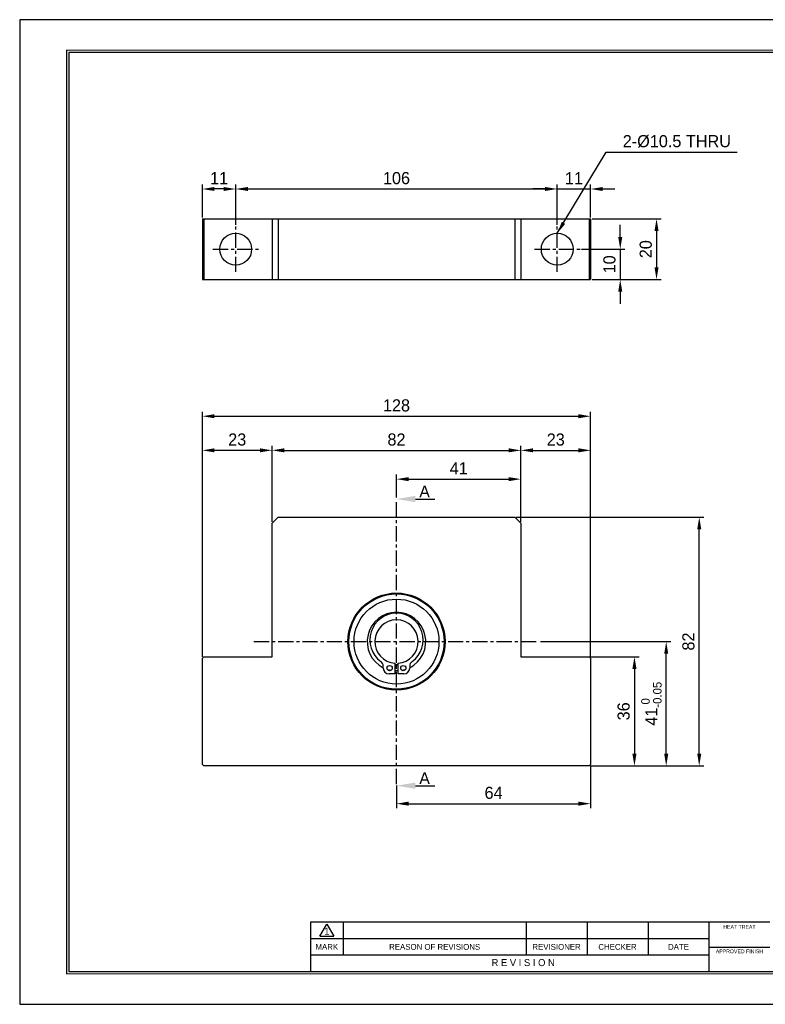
# Model space of a CAD drawing. Header units: millimetres. Extents: x 1567 to 2026, y 933 to 1258.
# Tile 1 of 2: x 1567 to 1813, y 933 to 1258. Entities that reach past the tile are written whole.
import ezdxf
from ezdxf.enums import TextEntityAlignment as Align

# ---------------------------------------------------------------- set-up
doc = ezdxf.new("R2010")
doc.units = ezdxf.units.MM
doc.linetypes.add('CENTER', pattern=[2, 1.25, -0.25, 0.25, -0.25])
for name, color, linetype in [('S1', 1, 'CENTER'), ('Z5', 7, 'Continuous'), ('Z7', 7, 'Continuous')]:
    doc.layers.add(name, color=color, linetype=linetype)
doc.dimstyles.new('S4', dxfattribs={"dimtxt": 4, "dimasz": 4, "dimexe": 1.5, "dimexo": 0.5, "dimgap": 1.5, "dimtad": 1, "dimdec": 3, "dimzin": 11, "dimdsep": 46, "dimtxsty": 'Standard', "dimcen": 0, "dimclrd": 5, "dimclre": 5, "dimclrt": 3, "dimadec": 0, "dimazin": 0, "dimtp": 3e-09, "dimtfac": 0.7, "dimtdec": 3, "dimtmove": 0, "dimatfit": 3, "dimfxl": 1.25, "dimtolj": 1, "dimtzin": 11, "dimarcsym": 0})

# ---------------------------------------------------------------- blocks, each defined once
blk = doc.blocks.new('*D33')
at = {"color": 5, "lineweight": -2, "ltscale": 4}
for p, q in [((1691.61, 1100.45), (1691.61, 1107.99)), ((1732.61, 1092.45), (1732.61, 1107.99)), ((1695.61, 1106.49), (1728.61, 1106.49))]:
    blk.add_line(p, q, dxfattribs=at)
at = {"color": 5}
for points in [[(1695.61, 1107.16), (1695.61, 1105.83), (1691.61, 1106.49)], [(1728.61, 1105.83), (1728.61, 1107.16), (1732.61, 1106.49)]]:
    blk.add_solid(points, dxfattribs=at)
at = {"layer": 'Defpoints', "color": 0}
for p in [(1732.61, 1106.49), (1691.61, 1099.95), (1732.61, 1091.95)]:
    blk.add_point(p, dxfattribs=at)
at = {"color": 3, "insert": (1712.11, 1110.05), "char_height": 4, "attachment_point": 5}
blk.add_mtext('\\A1;41', dxfattribs=at)
blk = doc.blocks.new('*D34')
at = {"color": 5, "lineweight": -2, "ltscale": 4}
for p, q in [((1650.61, 1092.45), (1650.61, 1117.49)), ((1732.61, 1092.45), (1732.61, 1117.49)), ((1654.61, 1115.99), (1728.61, 1115.99))]:
    blk.add_line(p, q, dxfattribs=at)
at = {"color": 5}
for points in [[(1654.61, 1116.66), (1654.61, 1115.33), (1650.61, 1115.99)], [(1728.61, 1115.33), (1728.61, 1116.66), (1732.61, 1115.99)]]:
    blk.add_solid(points, dxfattribs=at)
at = {"layer": 'Defpoints', "color": 0}
for p in [(1732.61, 1115.99), (1650.61, 1091.95), (1732.61, 1091.95)]:
    blk.add_point(p, dxfattribs=at)
at = {"color": 3, "insert": (1691.61, 1119.54), "char_height": 4, "attachment_point": 5}
blk.add_mtext('\\A1;82', dxfattribs=at)
blk = doc.blocks.new('*D35')
at = {"color": 5, "lineweight": -2, "ltscale": 4}
for p, q in [((1732.61, 1092.45), (1732.61, 1117.49)), ((1755.61, 1047.95), (1755.61, 1117.49)), ((1736.61, 1115.99), (1751.61, 1115.99))]:
    blk.add_line(p, q, dxfattribs=at)
at = {"color": 5}
for points in [[(1736.61, 1116.66), (1736.61, 1115.33), (1732.61, 1115.99)], [(1751.61, 1115.33), (1751.61, 1116.66), (1755.61, 1115.99)]]:
    blk.add_solid(points, dxfattribs=at)
at = {"layer": 'Defpoints', "color": 0}
for p in [(1755.61, 1115.99), (1732.61, 1091.95), (1755.61, 1047.45)]:
    blk.add_point(p, dxfattribs=at)
at = {"color": 3, "insert": (1744.11, 1119.54), "char_height": 4, "attachment_point": 5}
blk.add_mtext('\\A1;23', dxfattribs=at)
blk = doc.blocks.new('*D36')
at = {"color": 5, "lineweight": -2, "ltscale": 4}
for p, q in [((1627.61, 1047.95), (1627.61, 1117.49)), ((1650.61, 1092.45), (1650.61, 1117.49)), ((1646.61, 1115.99), (1631.61, 1115.99))]:
    blk.add_line(p, q, dxfattribs=at)
at = {"color": 5}
for points in [[(1631.61, 1116.66), (1631.61, 1115.33), (1627.61, 1115.99)], [(1646.61, 1115.33), (1646.61, 1116.66), (1650.61, 1115.99)]]:
    blk.add_solid(points, dxfattribs=at)
at = {"layer": 'Defpoints', "color": 0}
for p in [(1627.61, 1115.99), (1650.61, 1091.95), (1627.61, 1047.45)]:
    blk.add_point(p, dxfattribs=at)
at = {"color": 3, "insert": (1639.11, 1119.54), "char_height": 4, "attachment_point": 5}
blk.add_mtext('\\A1;23', dxfattribs=at)
blk = doc.blocks.new('*D37')
at = {"color": 5, "lineweight": -2, "ltscale": 4}
for p, q in [((1627.61, 1047.95), (1627.61, 1128.73)), ((1631.61, 1127.23), (1751.61, 1127.23)), ((1755.61, 1047.95), (1755.61, 1128.73))]:
    blk.add_line(p, q, dxfattribs=at)
at = {"color": 5}
for points in [[(1631.61, 1127.9), (1631.61, 1126.57), (1627.61, 1127.23)], [(1751.61, 1126.57), (1751.61, 1127.9), (1755.61, 1127.23)]]:
    blk.add_solid(points, dxfattribs=at)
at = {"layer": 'Defpoints', "color": 0}
for p in [(1755.61, 1127.23), (1627.61, 1047.45), (1755.61, 1047.45)]:
    blk.add_point(p, dxfattribs=at)
at = {"color": 3, "insert": (1691.61, 1130.79), "char_height": 4, "attachment_point": 5}
blk.add_mtext('\\A1;128', dxfattribs=at)
blk = doc.blocks.new('*D38')
at = {"color": 5, "lineweight": -2, "ltscale": 4}
for p, q in [((1755.61, 1047.95), (1771.56, 1047.95)), ((1770.06, 1043.95), (1770.06, 1015.95)), ((1755.61, 1011.95), (1771.56, 1011.95))]:
    blk.add_line(p, q, dxfattribs=at)
at = {"color": 5}
for points in [[(1770.72, 1043.95), (1769.39, 1043.95), (1770.06, 1047.95)], [(1769.39, 1015.95), (1770.72, 1015.95), (1770.06, 1011.95)]]:
    blk.add_solid(points, dxfattribs=at)
at = {"layer": 'Defpoints', "color": 0}
for p in [(1755.11, 1047.95), (1755.11, 1011.95), (1770.06, 1011.95)]:
    blk.add_point(p, dxfattribs=at)
at = {"color": 3, "insert": (1766.5, 1029.95), "char_height": 4, "attachment_point": 5, "rotation": 90}
blk.add_mtext('\\A1;36', dxfattribs=at)
blk = doc.blocks.new('*D39')
at = {"color": 5, "lineweight": -2, "ltscale": 4}
for p, q in [((1739.11, 1052.95), (1782.03, 1052.95)), ((1780.53, 1015.95), (1780.53, 1048.95)), ((1755.61, 1011.95), (1782.03, 1011.95))]:
    blk.add_line(p, q, dxfattribs=at)
at = {"color": 5}
for points in [[(1781.19, 1048.95), (1779.86, 1048.95), (1780.53, 1052.95)], [(1779.86, 1015.95), (1781.19, 1015.95), (1780.53, 1011.95)]]:
    blk.add_solid(points, dxfattribs=at)
at = {"layer": 'Defpoints', "color": 0}
for p in [(1738.61, 1052.95), (1780.53, 1052.95), (1755.11, 1011.95)]:
    blk.add_point(p, dxfattribs=at)
at = {"color": 3, "insert": (1775.64, 1032.45), "char_height": 4, "attachment_point": 5, "rotation": 90}
blk.add_mtext('\\A1;41{\\H2.800000;\\S 0^ -0.05;}', dxfattribs=at)
blk = doc.blocks.new('*D40')
at = {"color": 5, "lineweight": -2, "ltscale": 4}
for p, q in [((1731.11, 1093.95), (1792.91, 1093.95)), ((1791.41, 1015.95), (1791.41, 1089.95)), ((1755.61, 1011.95), (1792.91, 1011.95))]:
    blk.add_line(p, q, dxfattribs=at)
at = {"color": 5}
for points in [[(1792.08, 1089.95), (1790.75, 1089.95), (1791.41, 1093.95)], [(1790.75, 1015.95), (1792.08, 1015.95), (1791.41, 1011.95)]]:
    blk.add_solid(points, dxfattribs=at)
at = {"layer": 'Defpoints', "color": 0}
for p in [(1730.61, 1093.95), (1791.41, 1093.95), (1755.11, 1011.95)]:
    blk.add_point(p, dxfattribs=at)
at = {"color": 3, "insert": (1787.86, 1052.95), "char_height": 4, "attachment_point": 5, "rotation": 90}
blk.add_mtext('\\A1;82', dxfattribs=at)
blk = doc.blocks.new('*D41')
at = {"color": 5, "lineweight": -2, "ltscale": 4}
for p, q in [((1755.61, 1011.95), (1755.61, 998.01)), ((1691.61, 1005.45), (1691.61, 998.01)), ((1695.61, 999.51), (1751.61, 999.51))]:
    blk.add_line(p, q, dxfattribs=at)
at = {"color": 5}
for points in [[(1695.61, 1000.18), (1695.61, 998.85), (1691.61, 999.51)], [(1751.61, 998.85), (1751.61, 1000.18), (1755.61, 999.51)]]:
    blk.add_solid(points, dxfattribs=at)
at = {"layer": 'Defpoints', "color": 0}
for p in [(1755.61, 1012.45), (1691.61, 1005.95), (1755.61, 999.51)]:
    blk.add_point(p, dxfattribs=at)
at = {"color": 3, "insert": (1723.61, 1003.07), "char_height": 4, "attachment_point": 5}
blk.add_mtext('\\A1;64', dxfattribs=at)
blk = doc.blocks.new('*D42')
at = {"color": 5, "lineweight": -2, "ltscale": 4}
for p, q in [((1627.61, 1192.8), (1627.61, 1203.65)), ((1634.61, 1202.15), (1631.61, 1202.15)), ((1638.61, 1190.3), (1638.61, 1203.65))]:
    blk.add_line(p, q, dxfattribs=at)
at = {"color": 5}
for points in [[(1631.61, 1202.82), (1631.61, 1201.49), (1627.61, 1202.15)], [(1634.61, 1201.49), (1634.61, 1202.82), (1638.61, 1202.15)]]:
    blk.add_solid(points, dxfattribs=at)
at = {"layer": 'Defpoints', "color": 0}
for p in [(1627.61, 1202.15), (1627.61, 1192.3), (1638.61, 1189.8)]:
    blk.add_point(p, dxfattribs=at)
at = {"color": 3, "insert": (1633.11, 1205.71), "char_height": 4, "attachment_point": 5}
blk.add_mtext('\\A1;11', dxfattribs=at)
blk = doc.blocks.new('*D43')
at = {"color": 5, "lineweight": -2, "ltscale": 4}
for p, q in [((1638.61, 1190.3), (1638.61, 1203.65)), ((1642.61, 1202.15), (1740.61, 1202.15)), ((1744.61, 1190.3), (1744.61, 1203.65))]:
    blk.add_line(p, q, dxfattribs=at)
at = {"color": 5}
for points in [[(1642.61, 1202.82), (1642.61, 1201.49), (1638.61, 1202.15)], [(1740.61, 1201.49), (1740.61, 1202.82), (1744.61, 1202.15)]]:
    blk.add_solid(points, dxfattribs=at)
at = {"layer": 'Defpoints', "color": 0}
for p in [(1744.61, 1202.15), (1638.61, 1189.8), (1744.61, 1189.8)]:
    blk.add_point(p, dxfattribs=at)
at = {"color": 3, "insert": (1691.61, 1205.71), "char_height": 4, "attachment_point": 5}
blk.add_mtext('\\A1;106', dxfattribs=at)
blk = doc.blocks.new('*D44')
at = {"color": 5, "lineweight": -2, "ltscale": 4}
for p, q in [((1740.61, 1202.15), (1736.61, 1202.15)), ((1744.61, 1190.3), (1744.61, 1203.65)), ((1744.61, 1202.15), (1755.61, 1202.15)), ((1755.61, 1192.8), (1755.61, 1203.65)), ((1759.61, 1202.15), (1763.61, 1202.15))]:
    blk.add_line(p, q, dxfattribs=at)
at = {"color": 5}
for points in [[(1740.61, 1201.49), (1740.61, 1202.82), (1744.61, 1202.15)], [(1759.61, 1202.82), (1759.61, 1201.49), (1755.61, 1202.15)]]:
    blk.add_solid(points, dxfattribs=at)
at = {"layer": 'Defpoints', "color": 0}
for p in [(1755.61, 1202.15), (1755.61, 1192.3), (1744.61, 1189.8)]:
    blk.add_point(p, dxfattribs=at)
at = {"color": 3, "insert": (1750.11, 1205.71), "char_height": 4, "attachment_point": 5}
blk.add_mtext('\\A1;11', dxfattribs=at)
blk = doc.blocks.new('*D45')
at = {"color": 5, "lineweight": -2, "ltscale": 4}
for p, q in [((1765.38, 1186.3), (1765.38, 1190.3)), ((1752.62, 1182.3), (1766.88, 1182.3)), ((1765.38, 1182.3), (1765.38, 1172.3)), ((1756.11, 1172.3), (1766.88, 1172.3)), ((1765.38, 1168.3), (1765.38, 1164.3))]:
    blk.add_line(p, q, dxfattribs=at)
at = {"color": 5}
for points in [[(1764.71, 1186.3), (1766.04, 1186.3), (1765.38, 1182.3)], [(1766.04, 1168.3), (1764.71, 1168.3), (1765.38, 1172.3)]]:
    blk.add_solid(points, dxfattribs=at)
at = {"layer": 'Defpoints', "color": 0}
for p in [(1752.12, 1182.3), (1755.61, 1172.3), (1765.38, 1172.3)]:
    blk.add_point(p, dxfattribs=at)
at = {"color": 3, "insert": (1761.82, 1177.3), "char_height": 4, "attachment_point": 5, "rotation": 90}
blk.add_mtext('\\A1;10', dxfattribs=at)
blk = doc.blocks.new('*D46')
at = {"color": 5, "lineweight": -2, "ltscale": 4}
for p, q in [((1756.11, 1192.3), (1778.84, 1192.3)), ((1777.34, 1188.3), (1777.34, 1176.3)), ((1756.11, 1172.3), (1778.84, 1172.3))]:
    blk.add_line(p, q, dxfattribs=at)
at = {"color": 5}
for points in [[(1778, 1188.3), (1776.67, 1188.3), (1777.34, 1192.3)], [(1776.67, 1176.3), (1778, 1176.3), (1777.34, 1172.3)]]:
    blk.add_solid(points, dxfattribs=at)
at = {"layer": 'Defpoints', "color": 0}
for p in [(1755.61, 1192.3), (1755.61, 1172.3), (1777.34, 1172.3)]:
    blk.add_point(p, dxfattribs=at)
at = {"color": 3, "insert": (1773.79, 1182.3), "char_height": 4, "attachment_point": 5, "rotation": 90}
blk.add_mtext('\\A1;20', dxfattribs=at)
blk = doc.blocks.new('란표제')
at = {"layer": 'Z5', "ltscale": 0.5}
blk.add_line((62, 17.5), (62, 7), dxfattribs=at)
at = {"layer": 'Z7', "color": 0}
for p, q in [((297, 210), (0, 210)), ((0, 210), (0, 0)), ((0, 0), (297, 0))]:
    blk.add_line(p, q, dxfattribs=at)
at = {"layer": 'Z7'}
for p, q in [((160, 17.5), (62, 17.5)), ((64, 14.51), (65.5, 17.1)), ((65.5, 17.1), (67, 14.51)), ((69, 17.5), (69, 10.5)), ((108, 17.5), (108, 10.5)), ((121, 17.5), (121, 10.5)), ((134, 17.5), (134, 10.5)), ((147, 17.5), (147, 7)), ((147, 14), (62, 14)), ((64, 14.51), (67, 14.51)), ((147, 10.5), (62, 10.5)), ((147, 12.2), (160, 12.2))]:
    blk.add_line(p, q, dxfattribs=at)
at = {"layer": 'Z7', "const_width": 0.25}
blk.add_lwpolyline([(290.5, 6.5), (290.5, 203.5), (10, 203.5), (10, 6.5)], close=True, dxfattribs=at)
at = {"layer": 'Z7'}
blk.add_lwpolyline([(290, 7), (290, 203), (10.5, 203), (10.5, 7)], close=True, dxfattribs=at)
at = {"layer": 'Z5', "ltscale": 0.5}
for tag, p, height in [('TITLE', (237.17, 24.41), 2.5), ('도번', (251.18, 15.64), 2.5), ('SCALE', (253.78, 9.55), 1.2), ('DATE', (277.02, 9.51), 1.2)]:
    blk.add_attdef(tag, p, '', height=height, dxfattribs=at)
at = {"layer": 'Z7'}
for s, height, p in [('HEAT TREAT', 0.8, (153.5, 16.5)), ('1', 1.5, (65.5, 15.61)), ('MARK', 1.25, (65.5, 12.25)), ('REASON OF REVISIONS', 1.25, (88.5, 12.25)), ('REVISIONER', 1.25, (114.5, 12.25)), ('CHECKER', 1.25, (127.5, 12.25)), ('DATE', 1.25, (140.5, 12.25)), ('APPROVED FINISH', 0.8, (153.5, 11.3)), ('R E V I S I O N', 1.5, (107.38, 8.9))]:
    blk.add_text(s, height=height, dxfattribs=at).set_placement(p, align=Align.MIDDLE_CENTER)
for tag, p in [('필렛', (179.25, 10.9)), ('모따기', (179.25, 8.3))]:
    blk.add_attdef(tag, text='', height=1.15, dxfattribs=at).set_placement(p, align=Align.MIDDLE_LEFT)

msp = doc.modelspace()

# ---------------------------------------------------------------- linework, layer by layer
for p, q in [((1627.6124, 1192.3002), (1627.6124, 1172.3002)), ((1627.6124, 1192.3002), (1628.1124, 1192.3002)), ((1628.1124, 1192.3002), (1628.1124, 1172.3002)), ((1628.1124, 1192.3002), (1650.6124, 1192.3002)), ((1650.6124, 1192.3002), (1650.6124, 1172.3002)), ((1650.6124, 1192.3002), (1652.6124, 1192.3002)), ((1652.6124, 1192.3002), (1652.6124, 1172.3002)), ((1652.6124, 1192.3002), (1730.6124, 1192.3002)), ((1730.6124, 1192.3002), (1730.6124, 1172.3002)), ((1730.6124, 1192.3002), (1732.6124, 1192.3002)), ((1732.6124, 1192.3002), (1732.6124, 1172.3002)), ((1732.6124, 1192.3002), (1755.1124, 1192.3002)), ((1755.1124, 1192.3002), (1755.1124, 1172.3002)), ((1755.1124, 1192.3002), (1755.6124, 1192.3002)), ((1755.6124, 1192.3002), (1755.6124, 1172.3002)), ((1627.6124, 1172.3002), (1628.1124, 1172.3002)), ((1628.1124, 1172.3002), (1650.6124, 1172.3002)), ((1650.6124, 1172.3002), (1652.6124, 1172.3002)), ((1652.6124, 1172.3002), (1730.6124, 1172.3002)), ((1730.6124, 1172.3002), (1732.6124, 1172.3002)), ((1732.6124, 1172.3002), (1755.1124, 1172.3002)), ((1755.1124, 1172.3002), (1755.6124, 1172.3002)), ((1650.6124, 1091.9455), (1652.6124, 1093.9455)), ((1652.6124, 1093.9455), (1730.6124, 1093.9455)), ((1730.6124, 1093.9455), (1732.6124, 1091.9455)), ((1650.6124, 1047.9455), (1650.6124, 1091.9455)), ((1732.6124, 1091.9455), (1732.6124, 1047.9455)), ((1627.6124, 1047.4455), (1628.1124, 1047.9455)), ((1627.6124, 1012.4455), (1627.6124, 1047.4455)), ((1628.1124, 1047.9455), (1650.6124, 1047.9455)), ((1691.1124, 1045.813), (1691.1124, 1042.2955)), ((1692.1124, 1042.2955), (1692.1124, 1045.813)), ((1732.6124, 1047.9455), (1755.1124, 1047.9455)), ((1755.1124, 1047.9455), (1755.6124, 1047.4455)), ((1755.6124, 1047.4455), (1755.6124, 1012.4455)), ((1687.2624, 1044.1955), (1687.2624, 1044.8106)), ((1691.1124, 1042.2955), (1689.1624, 1042.2955)), ((1691.6124, 1043.2955), (1691.1124, 1043.3084)), ((1692.1124, 1043.3084), (1691.6124, 1043.2955)), ((1694.0624, 1042.2955), (1692.1124, 1042.2955)), ((1695.9624, 1044.8106), (1695.9624, 1044.1955)), ((1628.1124, 1011.9455), (1627.6124, 1012.4455)), ((1755.1124, 1011.9455), (1628.1124, 1011.9455)), ((1755.6124, 1012.4455), (1755.1124, 1011.9455))]:
    msp.add_line(p, q)
at = {"color": 5, "ltscale": 5}
for p, q in [((1697.8524, 1099.9455), (1704.2059, 1099.9455)), ((1697.8524, 1005.4455), (1704.2059, 1005.4455))]:
    msp.add_line(p, q, dxfattribs=at)
at = {"flags": 128}
msp.add_lwpolyline([(1692.1124, 1045.1615), (1691.6124, 1045.1455), (1691.1124, 1045.1615)], dxfattribs=at)
for centre, radius in [((1638.6124, 1182.3002), 5.25), ((1744.6124, 1182.3002), 5.25), ((1691.6124, 1052.9455), 16), ((1691.6124, 1052.9455), 15.7), ((1691.6124, 1052.9455), 14), ((1689.3624, 1044.1955), 0.85), ((1693.8624, 1044.1955), 0.85)]:
    msp.add_circle(centre, radius)
for centre, radius, start, end in [((1691.6124, 1052.9455), 9.65, 296.793559, 243.206441), ((1691.6124, 1053.4955), 8.8, 305.740292, 234.259708), ((1691.6124, 1052.9455), 7.15, 274.009971, 265.990029), ((1685.3624, 1044.8106), 1.9, 0, 54.259708), ((1691.6124, 1052.9455), 7.5, 266.177446, 273.822554), ((1697.8624, 1044.8106), 1.9, 125.740292, 180), ((1689.1624, 1044.1955), 1.9, 180, 270), ((1691.6124, 1052.9455), 9.65, 251.980409, 259.178044), ((1691.6124, 1052.9455), 9.65, 280.821956, 288.019591), ((1694.0624, 1044.1955), 1.9, 270, 0)]:
    msp.add_arc(centre, radius, start, end)
at = {"color": 5, "ltscale": 5}
for points in [[(1697.8524, 1100.9855), (1697.8524, 1098.9055), (1691.6124, 1099.9455)], [(1697.8524, 1006.4855), (1697.8524, 1004.4055), (1691.6124, 1005.4455)]]:
    msp.add_solid(points, dxfattribs=at)
at = {"layer": 'S1', "ltscale": 4}
for p, q in [((1638.6124, 1174.797), (1638.6124, 1189.8034)), ((1744.6124, 1174.797), (1744.6124, 1189.8034)), ((1631.1092, 1182.3002), (1646.1156, 1182.3002)), ((1737.1092, 1182.3002), (1752.1156, 1182.3002)), ((1691.6124, 1005.9455), (1691.6124, 1099.9455)), ((1644.6124, 1052.9455), (1738.6124, 1052.9455))]:
    msp.add_line(p, q, dxfattribs=at)

# ---------------------------------------------------------------- block references
at = {"ltscale": 5, "xscale": 1.545673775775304, "yscale": 1.545673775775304, "zscale": 1.545673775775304}
msp.add_blockref('란표제', (1567.4023, 933.369), dxfattribs=at)

# ---------------------------------------------------------------- texts
at = {"color": 3, "ltscale": 4, "insert": (1766.196, 1215.771), "char_height": 4, "attachment_point": 7}
msp.add_mtext('2-%%C10.5 THRU', dxfattribs=at)
at = {"color": 3, "ltscale": 0.5, "char_height": 3.9, "attachment_point": 9}
for insert in [(1702.618, 1100.4639), (1702.618, 1005.9639)]:
    msp.add_mtext('\\A1;A', dxfattribs=dict(at, insert=insert))

# ---------------------------------------------------------------- dimensions: what is measured, and where the dimension line sits
at = {"ltscale": 4}
for base, p1, p2, picture, middle in [((1627.6124, 1202.1532), (1638.6124, 1189.8034), (1627.6124, 1192.3002), '*D42', (1633.1124, 1205.7092)), ((1744.6124, 1202.1532), (1638.6124, 1189.8034), (1744.6124, 1189.8034), '*D43', (1691.6124, 1205.7092)), ((1755.6124, 1202.1532), (1744.6124, 1189.8034), (1755.6124, 1192.3002), '*D44', (1750.1124, 1205.7092)), ((1755.6124, 1127.2348), (1627.6124, 1047.4455), (1755.6124, 1047.4455), '*D37', (1691.6124, 1130.7907)), ((1627.6124, 1115.9935), (1650.6124, 1091.9455), (1627.6124, 1047.4455), '*D36', (1639.1124, 1119.5441)), ((1732.6124, 1115.9935), (1650.6124, 1091.9455), (1732.6124, 1091.9455), '*D34', (1691.6124, 1119.5441)), ((1755.6124, 1115.9935), (1732.6124, 1091.9455), (1755.6124, 1047.4455), '*D35', (1744.1124, 1119.5441)), ((1732.6124, 1106.4942), (1691.6124, 1099.9455), (1732.6124, 1091.9455), '*D33', (1712.1124, 1110.0501)), ((1755.6124, 999.5139), (1691.6124, 1005.9455), (1755.6124, 1012.4455), '*D41', (1723.6124, 1003.0672))]:
    dim = msp.add_linear_dim(base=base, p1=p1, p2=p2, dimstyle='S4', dxfattribs=at)
    dim.commit()
    dim.dimension.update_dxf_attribs({"geometry": picture, "text_midpoint": middle})
for base, p1, p2, picture, middle in [((1777.3381, 1172.3002), (1755.6124, 1192.3002), (1755.6124, 1172.3002), '*D46', (1773.7875, 1182.3002)), ((1765.3773, 1172.3002), (1752.1156, 1182.3002), (1755.6124, 1172.3002), '*D45', (1761.8214, 1177.3002)), ((1791.412, 1093.9455), (1755.1124, 1011.9455), (1730.6124, 1093.9455), '*D40', (1787.8614, 1052.9455)), ((1770.0555, 1011.9455), (1755.1124, 1047.9455), (1755.1124, 1011.9455), '*D38', (1766.5049, 1029.9455))]:
    dim = msp.add_linear_dim(base=base, p1=p1, p2=p2, angle=90, dimstyle='S4', dxfattribs=at)
    dim.commit()
    dim.dimension.update_dxf_attribs({"geometry": picture, "text_midpoint": middle})
dim = msp.add_linear_dim(base=(1780.5271, 1052.9455), p1=(1755.1124, 1011.9455), p2=(1738.6124, 1052.9455), angle=90, dimstyle='S4', override={"dimgap": 1.5, "dimtol": 1, "dimlim": 0, "dimtp": 0, "dimtm": 0.05}, dxfattribs=at)
dim.commit()
dim.dimension.update_dxf_attribs({"geometry": '*D39', "text_midpoint": (1775.639, 1032.4455)})

# ---------------------------------------------------------------- leaders
at = {"ltscale": 4, "annotation_type": 0, "has_hookline": 1, "hookline_direction": 0, "text_width": 37.731}
msp.add_leader([(1744.6124, 1187.5502), (1760.696, 1214.271), (1764.696, 1214.271)], dimstyle='S4', dxfattribs=at)

doc.saveas('drawing.dxf')
